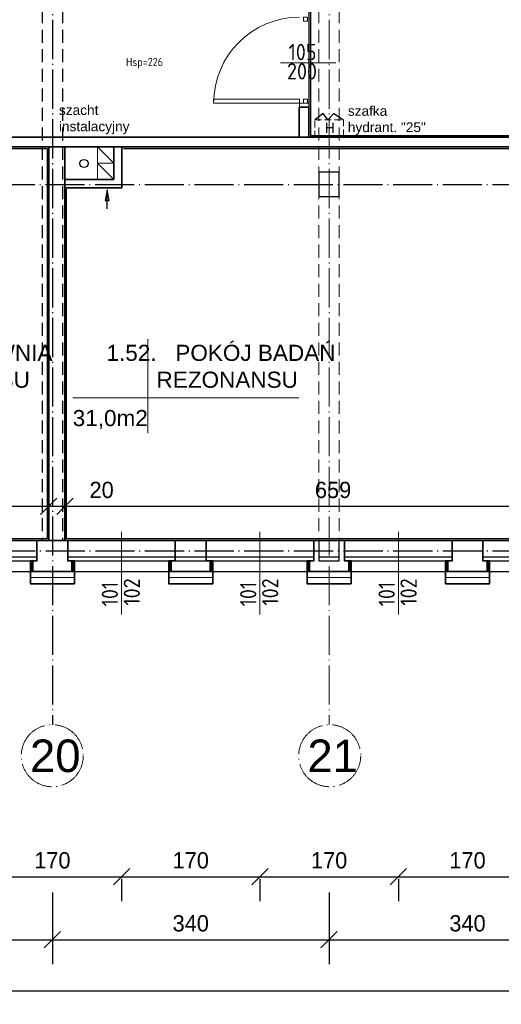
# Model space of a CAD drawing. Header units: millimetres. Extents: x -642 to 14033, y 1994 to 13520.
# Tile 56 of 72: x 6667 to 7259, y 10690 to 11900. Entities that reach past the tile are written whole.
import ezdxf

# ---------------------------------------------------------------- set-up
doc = ezdxf.new("R2010")
doc.units = ezdxf.units.MM
doc.linetypes.add('ACAD_ISO04W100', pattern=[30.5, 24, -3, 0.5, -3])
doc.linetypes.add('KRESKOWA_X2', pattern=[12, 8, -4])
for name, color, linetype, lineweight in [('drzwi', 140, 'Continuous', 13), ('KOMINY', 43, 'Continuous', 15), ('NR', 7, 'Continuous', 13), ('opisy drzwi', 40, 'Continuous', 13), ('opisy pom', 3, 'Continuous', 18), ('OPISY POM. 100', 150, 'Continuous', 20), ('opisy pom.50', 3, 'Continuous', 20), ('przerywana', 7, 'KRESKOWA_X2', 9), ('sciany', 4, 'Continuous', 35), ('symetria', 7, 'ACAD_ISO04W100', 9), ('słupy', 2, 'Continuous', 30), ('wymiary', 1, 'Continuous', 13), ('ściany-OCIEPLENIE', 201, 'Continuous', 9)]:
    doc.layers.add(name, color=color, linetype=linetype, lineweight=lineweight)
doc.layers.add('kanalizacja', color=210, linetype='Continuous')
doc.layers.add('POWIERZCHNIA', color=123, linetype='Continuous', plot=False)
doc.styles.add('ISO', font='isocp.shx')
doc.styles.add('ROMANS', font='ROMANS')
doc.styles.add('style1', font='arial.ttf')
doc.styles.add('SYSTEM', font='TXT')
doc.linetypes.add('BATTING', pattern='A,0.0001,-0.1,[134,ltypeshp.shx,S=0.1,R=0,X=-0.1,Y=0],-0.2,[134,ltypeshp.shx,S=0.1,R=180,X=0.1,Y=0],-0.1', length=0.4001)
doc.dimstyles.new('Jacek2', dxfattribs={"dimscale": 2, "dimtxt": 10, "dimasz": 10, "dimexe": 15, "dimexo": 15, "dimgap": 5, "dimtad": 1, "dimdec": 0, "dimzin": 0, "dimdsep": 46, "dimtxsty": 'Standard', "dimblk": 'OBLIQUE', "dimcen": 0, "dimdle": 5, "dimadec": 1, "dimazin": 0, "dimtfac": 1, "dimtdec": 0, "dimtofl": 0, "dimtmove": 0, "dimatfit": 3, "dimfxl": 1, "dimtolj": 1, "dimtzin": 0, "dimarcsym": 0})

# ---------------------------------------------------------------- blocks, each defined once
blk = doc.blocks.new('_OBLIQUE')
at = {"color": 0, "linetype": 'ByBlock'}
blk.add_line((-0.5, -0.5), (0.5, 0.5), dxfattribs=at)
blk = doc.blocks.new('*D80')
at = {"layer": 'Defpoints', "color": 0, "transparency": 16777216}
for p in [(6367.1, 10857.5), (6707.1, 10853.8), (6707.1, 10769.6)]:
    blk.add_point(p, dxfattribs=at)
at = {"layer": 'wymiary', "color": 0, "lineweight": -2, "transparency": 16777216}
for p, q in [((6367.1, 10827.5), (6367.1, 10739.6)), ((6707.1, 10823.8), (6707.1, 10739.6)), ((6357.1, 10769.6), (6717.1, 10769.6))]:
    blk.add_line(p, q, dxfattribs=at)
at = {"layer": 'wymiary', "color": 0, "lineweight": -2, "transparency": 16777216, "xscale": 20, "yscale": 20, "zscale": 20, "rotation": 180}
blk.add_blockref('_OBLIQUE', (6367.1, 10769.6), dxfattribs=at)
at = {"layer": 'wymiary', "color": 0, "lineweight": -2, "transparency": 16777216, "xscale": 20, "yscale": 20, "zscale": 20}
blk.add_blockref('_OBLIQUE', (6707.1, 10769.6), dxfattribs=at)
at = {"layer": 'wymiary', "color": 0, "transparency": 16777216, "insert": (6537.1, 10789.6), "char_height": 20, "attachment_point": 5}
blk.add_mtext('\\A1;340', dxfattribs=at)
blk = doc.blocks.new('*D121')
at = {"layer": 'Defpoints', "color": 0, "transparency": 16777216}
for p in [(6622.1, 10874.3), (6792.1, 10874.3), (6792.1, 10847)]:
    blk.add_point(p, dxfattribs=at)
at = {"layer": 'wymiary', "color": 0, "lineweight": -2, "transparency": 16777216}
for p, q in [((6612.1, 10847), (6802.1, 10847)), ((6622.1, 10844.3), (6622.1, 10817)), ((6792.1, 10844.3), (6792.1, 10817))]:
    blk.add_line(p, q, dxfattribs=at)
at = {"layer": 'wymiary', "color": 0, "lineweight": -2, "transparency": 16777216, "xscale": 20, "yscale": 20, "zscale": 20, "rotation": 180}
blk.add_blockref('_OBLIQUE', (6622.1, 10847), dxfattribs=at)
at = {"layer": 'wymiary', "color": 0, "lineweight": -2, "transparency": 16777216, "xscale": 20, "yscale": 20, "zscale": 20}
blk.add_blockref('_OBLIQUE', (6792.1, 10847), dxfattribs=at)
at = {"layer": 'wymiary', "color": 0, "transparency": 16777216, "insert": (6707.1, 10867), "char_height": 20, "attachment_point": 5}
blk.add_mtext('\\A1;170', dxfattribs=at)
blk = doc.blocks.new('*D122')
at = {"layer": 'Defpoints', "color": 0, "transparency": 16777216}
for p in [(6792.1, 10874.3), (6962.1, 10874.3), (6962.1, 10847)]:
    blk.add_point(p, dxfattribs=at)
at = {"layer": 'wymiary', "color": 0, "lineweight": -2, "transparency": 16777216}
for p, q in [((6782.1, 10847), (6972.1, 10847)), ((6792.1, 10844.3), (6792.1, 10817)), ((6962.1, 10844.3), (6962.1, 10817))]:
    blk.add_line(p, q, dxfattribs=at)
at = {"layer": 'wymiary', "color": 0, "lineweight": -2, "transparency": 16777216, "xscale": 20, "yscale": 20, "zscale": 20, "rotation": 180}
blk.add_blockref('_OBLIQUE', (6792.1, 10847), dxfattribs=at)
at = {"layer": 'wymiary', "color": 0, "lineweight": -2, "transparency": 16777216, "xscale": 20, "yscale": 20, "zscale": 20}
blk.add_blockref('_OBLIQUE', (6962.1, 10847), dxfattribs=at)
at = {"layer": 'wymiary', "color": 0, "transparency": 16777216, "insert": (6877.1, 10867), "char_height": 20, "attachment_point": 5}
blk.add_mtext('\\A1;170', dxfattribs=at)
blk = doc.blocks.new('*D123')
at = {"layer": 'Defpoints', "color": 0, "transparency": 16777216}
for p in [(6962.1, 10874.3), (7132.1, 10874.3), (7132.1, 10847)]:
    blk.add_point(p, dxfattribs=at)
at = {"layer": 'wymiary', "color": 0, "lineweight": -2, "transparency": 16777216}
for p, q in [((6952.1, 10847), (7142.1, 10847)), ((6962.1, 10844.3), (6962.1, 10817)), ((7132.1, 10844.3), (7132.1, 10817))]:
    blk.add_line(p, q, dxfattribs=at)
at = {"layer": 'wymiary', "color": 0, "lineweight": -2, "transparency": 16777216, "xscale": 20, "yscale": 20, "zscale": 20, "rotation": 180}
blk.add_blockref('_OBLIQUE', (6962.1, 10847), dxfattribs=at)
at = {"layer": 'wymiary', "color": 0, "lineweight": -2, "transparency": 16777216, "xscale": 20, "yscale": 20, "zscale": 20}
blk.add_blockref('_OBLIQUE', (7132.1, 10847), dxfattribs=at)
at = {"layer": 'wymiary', "color": 0, "transparency": 16777216, "insert": (7047.1, 10867), "char_height": 20, "attachment_point": 5}
blk.add_mtext('\\A1;170', dxfattribs=at)
blk = doc.blocks.new('*D124')
at = {"layer": 'Defpoints', "color": 0, "transparency": 16777216}
for p in [(7132.1, 10874.3), (7302.1, 10874.3), (7302.1, 10847)]:
    blk.add_point(p, dxfattribs=at)
at = {"layer": 'wymiary', "color": 0, "lineweight": -2, "transparency": 16777216}
for p, q in [((7122.1, 10847), (7312.1, 10847)), ((7132.1, 10844.3), (7132.1, 10817)), ((7302.1, 10844.3), (7302.1, 10817))]:
    blk.add_line(p, q, dxfattribs=at)
at = {"layer": 'wymiary', "color": 0, "lineweight": -2, "transparency": 16777216, "xscale": 20, "yscale": 20, "zscale": 20, "rotation": 180}
blk.add_blockref('_OBLIQUE', (7132.1, 10847), dxfattribs=at)
at = {"layer": 'wymiary', "color": 0, "lineweight": -2, "transparency": 16777216, "xscale": 20, "yscale": 20, "zscale": 20}
blk.add_blockref('_OBLIQUE', (7302.1, 10847), dxfattribs=at)
at = {"layer": 'wymiary', "color": 0, "transparency": 16777216, "insert": (7217.1, 10867), "char_height": 20, "attachment_point": 5}
blk.add_mtext('\\A1;170', dxfattribs=at)
blk = doc.blocks.new('*D153')
at = {"layer": 'Defpoints', "color": 0, "transparency": 16777216}
for p in [(6707.1, 10857.5), (7047.1, 10853.8), (7047.1, 10769.6)]:
    blk.add_point(p, dxfattribs=at)
at = {"layer": 'wymiary', "color": 0, "lineweight": -2, "transparency": 16777216}
for p, q in [((6707.1, 10827.5), (6707.1, 10739.6)), ((7047.1, 10823.8), (7047.1, 10739.6)), ((6697.1, 10769.6), (7057.1, 10769.6))]:
    blk.add_line(p, q, dxfattribs=at)
at = {"layer": 'wymiary', "color": 0, "lineweight": -2, "transparency": 16777216, "xscale": 20, "yscale": 20, "zscale": 20, "rotation": 180}
blk.add_blockref('_OBLIQUE', (6707.1, 10769.6), dxfattribs=at)
at = {"layer": 'wymiary', "color": 0, "lineweight": -2, "transparency": 16777216, "xscale": 20, "yscale": 20, "zscale": 20}
blk.add_blockref('_OBLIQUE', (7047.1, 10769.6), dxfattribs=at)
at = {"layer": 'wymiary', "color": 0, "transparency": 16777216, "insert": (6877.1, 10789.6), "char_height": 20, "attachment_point": 5}
blk.add_mtext('\\A1;340', dxfattribs=at)
blk = doc.blocks.new('*D154')
at = {"layer": 'Defpoints', "color": 0, "transparency": 16777216}
for p in [(7047.1, 10857.5), (7387.1, 10853.8), (7387.1, 10769.6)]:
    blk.add_point(p, dxfattribs=at)
at = {"layer": 'wymiary', "color": 0, "lineweight": -2, "transparency": 16777216}
for p, q in [((7047.1, 10827.5), (7047.1, 10739.6)), ((7387.1, 10823.8), (7387.1, 10739.6)), ((7037.1, 10769.6), (7397.1, 10769.6))]:
    blk.add_line(p, q, dxfattribs=at)
at = {"layer": 'wymiary', "color": 0, "lineweight": -2, "transparency": 16777216, "xscale": 20, "yscale": 20, "zscale": 20, "rotation": 180}
blk.add_blockref('_OBLIQUE', (7047.1, 10769.6), dxfattribs=at)
at = {"layer": 'wymiary', "color": 0, "lineweight": -2, "transparency": 16777216, "xscale": 20, "yscale": 20, "zscale": 20}
blk.add_blockref('_OBLIQUE', (7387.1, 10769.6), dxfattribs=at)
at = {"layer": 'wymiary', "color": 0, "transparency": 16777216, "insert": (7217.1, 10789.6), "char_height": 20, "attachment_point": 5}
blk.add_mtext('\\A1;340', dxfattribs=at)
blk = doc.blocks.new('*D194')
at = {"layer": 'Defpoints', "color": 0, "transparency": 16777216}
for p in [(6702.6, 11302), (6373.1, 11259.9), (6702.6, 11259.9)]:
    blk.add_point(p, dxfattribs=at)
at = {"layer": 'wymiary', "color": 0, "lineweight": -2, "transparency": 16777216}
for p, q in [((6373.1, 11289.9), (6373.1, 11332)), ((6702.6, 11289.9), (6702.6, 11332)), ((6363.1, 11302), (6712.6, 11302))]:
    blk.add_line(p, q, dxfattribs=at)
at = {"layer": 'wymiary', "color": 0, "lineweight": -2, "transparency": 16777216, "xscale": 20, "yscale": 20, "zscale": 20, "rotation": 180}
blk.add_blockref('_OBLIQUE', (6373.1, 11302), dxfattribs=at)
at = {"layer": 'wymiary', "color": 0, "lineweight": -2, "transparency": 16777216, "xscale": 20, "yscale": 20, "zscale": 20}
blk.add_blockref('_OBLIQUE', (6702.6, 11302), dxfattribs=at)
at = {"layer": 'wymiary', "color": 0, "transparency": 16777216, "insert": (6537.9, 11322), "char_height": 20, "attachment_point": 5}
blk.add_mtext('\\A1;329', dxfattribs=at)
blk = doc.blocks.new('*D195')
at = {"layer": 'Defpoints', "color": 0, "transparency": 16777216}
for p in [(6722.6, 11302), (6702.6, 11259.9), (6722.6, 11259.9)]:
    blk.add_point(p, dxfattribs=at)
at = {"layer": 'wymiary', "color": 0, "lineweight": -2, "transparency": 16777216}
for p, q in [((6702.6, 11289.9), (6702.6, 11332)), ((6722.6, 11289.9), (6722.6, 11332)), ((6692.6, 11302), (6722.6, 11302)), ((6722.6, 11302), (6792.6, 11302))]:
    blk.add_line(p, q, dxfattribs=at)
at = {"layer": 'wymiary', "color": 0, "lineweight": -2, "transparency": 16777216, "xscale": 20, "yscale": 20, "zscale": 20, "rotation": 180}
blk.add_blockref('_OBLIQUE', (6702.6, 11302), dxfattribs=at)
at = {"layer": 'wymiary', "color": 0, "lineweight": -2, "transparency": 16777216, "xscale": 20, "yscale": 20, "zscale": 20}
blk.add_blockref('_OBLIQUE', (6722.6, 11302), dxfattribs=at)
at = {"layer": 'wymiary', "color": 0, "transparency": 16777216, "insert": (6767.6, 11322), "char_height": 20, "attachment_point": 5}
blk.add_mtext('\\A1;20', dxfattribs=at)
blk = doc.blocks.new('*D196')
at = {"layer": 'Defpoints', "color": 0, "transparency": 16777216}
for p in [(7381.1, 11302), (6722.6, 11259.9), (7381.1, 11259.9)]:
    blk.add_point(p, dxfattribs=at)
at = {"layer": 'wymiary', "color": 0, "lineweight": -2, "transparency": 16777216}
for p, q in [((6722.6, 11289.9), (6722.6, 11332)), ((7381.1, 11289.9), (7381.1, 11332)), ((6712.6, 11302), (7391.1, 11302))]:
    blk.add_line(p, q, dxfattribs=at)
at = {"layer": 'wymiary', "color": 0, "lineweight": -2, "transparency": 16777216, "xscale": 20, "yscale": 20, "zscale": 20, "rotation": 180}
blk.add_blockref('_OBLIQUE', (6722.6, 11302), dxfattribs=at)
at = {"layer": 'wymiary', "color": 0, "lineweight": -2, "transparency": 16777216, "xscale": 20, "yscale": 20, "zscale": 20}
blk.add_blockref('_OBLIQUE', (7381.1, 11302), dxfattribs=at)
at = {"layer": 'wymiary', "color": 0, "transparency": 16777216, "insert": (7051.9, 11322), "char_height": 20, "attachment_point": 5}
blk.add_mtext('\\A1;659', dxfattribs=at)
blk = doc.blocks.new('*D408')
at = {"layer": 'Defpoints', "color": 0, "transparency": 16777216}
for p in [(6083.6, 10706.3), (6083.6, 10690.2), (12183.1, 10690.2)]:
    blk.add_point(p, dxfattribs=at)
at = {"layer": 'wymiary', "color": 0, "lineweight": -2, "transparency": 16777216}
for p, q in [((6083.6, 10720.2), (6083.6, 10736.3)), ((12183.1, 10720.2), (12183.1, 10736.3)), ((12193.1, 10706.3), (6073.6, 10706.3))]:
    blk.add_line(p, q, dxfattribs=at)
at = {"layer": 'wymiary', "color": 0, "lineweight": -2, "transparency": 16777216, "xscale": 20, "yscale": 20, "zscale": 20, "rotation": 180}
blk.add_blockref('_OBLIQUE', (6083.6, 10706.3), dxfattribs=at)
at = {"layer": 'wymiary', "color": 0, "lineweight": -2, "transparency": 16777216, "xscale": 20, "yscale": 20, "zscale": 20}
blk.add_blockref('_OBLIQUE', (12183.1, 10706.3), dxfattribs=at)
at = {"layer": 'wymiary', "color": 0, "transparency": 16777216, "insert": (9133.4, 10726.3), "char_height": 20, "attachment_point": 5}
blk.add_mtext('\\A1;6100', dxfattribs=at)

msp = doc.modelspace()

# ---------------------------------------------------------------- linework, layer by layer
at = {"linetype": 'KRESKOWA_X2', "ltscale": 2}
for p, q in [((6694.6, 12631.4), (6694.6, 11259.9)), ((6719.6, 12631.4), (6719.6, 11259.9))]:
    msp.add_line(p, q, dxfattribs=at)
at = {"linetype": 'ACAD_ISO04W100', "ltscale": 2}
for p, q in [((6707.1, 12631.4), (6707.1, 11033.7)), ((476.7, 11697.4), (13301.1, 11697.4)), ((476.9, 11247.4), (8720.1, 11247.4))]:
    msp.add_line(p, q, dxfattribs=at)
for p, q in [((6208.6, 11259.9), (8720.1, 11259.9)), ((6556.1, 11240), (6688.1, 11240)), ((6726.1, 11240), (7028.1, 11240)), ((6726.1, 11240), (6810, 11240)), ((7034.6, 11240), (7059.6, 11240)), ((7066.1, 11240), (7198.1, 11240)), ((7236.1, 11240), (7368.1, 11240)), ((6216.3, 11221.9), (8102.1, 11221.9))]:
    msp.add_line(p, q)
at = {"ltscale": 2}
for p, q in [((6556.1, 11234.9), (6688.1, 11234.9)), ((6726.1, 11234.9), (7028.1, 11234.9)), ((6726.1, 11234.9), (6810, 11234.9)), ((7034.6, 11234.9), (7059.6, 11234.9)), ((7066.1, 11234.9), (7198.1, 11234.9)), ((7236.1, 11234.9), (7368.1, 11234.9))]:
    msp.add_line(p, q, dxfattribs=at)
for points in [[(7045.6, 11776.9), (7039.8, 11784.4), (7029.6, 11776.9)], [(7045.6, 11776.9), (7052.8, 11784.4), (7064.7, 11776.9)]]:
    msp.add_lwpolyline(points)
at = {"layer": 'drzwi'}
for points in [[(7020.4, 11902.8, 0), (7020.4, 11898, 0), (7015.6, 11898, 0), (7015.6, 11902.8, 0), (7020.4, 11902.8, 0)], [(7010.8, 11797.2, 0), (7010.8, 11802, 0), (6905.2, 11802, 0), (6905.2, 11797.2, 0), (7010.8, 11797.2, 0)], [(7022.3, 11797.2, 0), (7022.3, 11792.4, 0), (7010.8, 11792.4, 0), (7010.8, 11797.2, 0), (7022.3, 11797.2, 0)], [(7020.4, 11797.2, 0), (7020.4, 11802, 0), (7015.6, 11802, 0), (7015.6, 11797.2, 0), (7020.4, 11797.2, 0)]]:
    msp.add_polyline3d(points, dxfattribs=at)
msp.add_arc((7010.8, 11797.2), 105.6, 89.9998, 179.9998, dxfattribs=at)
at = {"layer": 'kanalizacja'}
msp.add_circle((6746, 11723.1), 5, dxfattribs=at)
at = {"layer": 'KOMINY', "lineweight": 18}
msp.add_line((6762.6, 11743.4), (6782.6, 11723.4), dxfattribs=at)
at = {"layer": 'KOMINY'}
for p, q in [((6762.6, 11743.4), (6782.6, 11723.4)), ((6762.6, 11723.4), (6782.6, 11703.4))]:
    msp.add_line(p, q, dxfattribs=at)
at = {"layer": 'KOMINY', "lineweight": 18}
for points in [[(6782.6, 11723.4), (6762.6, 11723.4), (6762.6, 11743.4), (6782.6, 11743.4)], [(6782.6, 11703.4), (6762.6, 11703.4), (6762.6, 11723.4), (6782.6, 11723.4)]]:
    msp.add_lwpolyline(points, close=True, dxfattribs=at)
at = {"layer": 'KOMINY'}
for points in [[(6782.6, 11723.4), (6762.6, 11723.4), (6762.6, 11743.4), (6782.6, 11743.4)], [(6782.6, 11703.4), (6762.6, 11703.4), (6762.6, 11723.4), (6782.6, 11723.4)]]:
    msp.add_lwpolyline(points, close=True, dxfattribs=at)
at = {"layer": 'KOMINY', "lineweight": 30}
msp.add_lwpolyline([(6774.4, 11667.5), (6774.4, 11690.8), (6771.8, 11677.7), (6777, 11677.7), (6774.4, 11690.8)], dxfattribs=at)
at = {"layer": 'opisy drzwi'}
for p, q in [((6987.3, 11846.9), (7055.2, 11846.9)), ((6792.1, 11270.7), (6792.1, 11169)), ((6962.1, 11270.7), (6962.1, 11169)), ((7132.1, 11270.7), (7132.1, 11169))]:
    msp.add_line(p, q, dxfattribs=at)
at = {"layer": 'opisy pom'}
for p, q in [((6824.2, 11391.7), (6824.2, 11507.5)), ((6732.2, 11435.1), (7010, 11435.1))]:
    msp.add_line(p, q, dxfattribs=at)
at = {"layer": 'opisy pom.50', "linetype": 'KRESKOWA_X2'}
msp.add_lwpolyline([(7064.7, 11776.9), (7064.7, 11755.4), (7029.6, 11755.4), (7029.6, 11776.9)], close=True, dxfattribs=at)
at = {"layer": 'POWIERZCHNIA'}
for points in [[(7022.3, 11755.4), (8048, 11755.4), (8048, 11985.4), (8048, 11985.4), (8048, 12217.4), (7908, 12217.4), (7908, 11985.4), (7022.3, 11985.4), (7022.3, 11755.4)], [(6410.6, 11693.4), (6410.6, 11743.4), (6702.6, 11743.4), (6702.6, 11259.9), (6373.1, 11259.9), (6373.1, 11682.4), (6379.6, 11682.4), (6379.6, 11693.4), (6410.6, 11693.4)], [(6722.6, 11693.4), (6792.6, 11693.4), (6792.6, 11743.4), (7348.6, 11743.4), (7348.6, 11697.4), (7374.6, 11697.4), (7374.6, 11682.4), (7381.1, 11682.4), (7381.1, 11259.9), (6722.6, 11259.9), (6722.6, 11693.4), (6792.6, 11693.4), (6792.6, 11743.4)], [(6794.6, 11741.4), (7346.6, 11741.4), (7346.6, 11695.4), (7372.6, 11695.4), (7372.6, 11680.4), (7379.1, 11680.4), (7379.1, 11261.9), (6724.6, 11261.9), (6724.6, 11691.4)]]:
    msp.add_lwpolyline(points, dxfattribs=at)
for points in [[(7024.3, 11757.4), (8046, 11757.4), (8046, 11985.4), (8046, 12215.4), (7910, 12215.4), (7910, 11983.4), (7024.3, 11983.4)], [(6412.6, 11691.4), (6412.6, 11741.4), (6700.6, 11741.4), (6700.6, 11261.9), (6375.1, 11261.9), (6375.1, 11680.4), (6381.6, 11680.4), (6381.6, 11691.4)]]:
    msp.add_lwpolyline(points, close=True, dxfattribs=at)
at = {"layer": 'przerywana', "linetype": 'KRESKOWA_X2', "ltscale": 2}
for p, q in [((7034.6, 12631.4), (7034.6, 11259.9)), ((7059.6, 12631.4), (7059.6, 11259.9))]:
    msp.add_line(p, q, dxfattribs=at)
at = {"layer": 'sciany'}
for p, q in [((7010.3, 11792.4), (7022.3, 11792.4)), ((7010.3, 11792.4), (7010.3, 11755.4)), ((7022.3, 11792.4), (7022.3, 11755.4)), ((6515.9, 11755.4), (7362.5, 11755.4)), ((6515.9, 11743.4), (7362.5, 11743.4)), ((6702.6, 11259.9), (6702.6, 11743.4)), ((6722.6, 11703.4), (6722.6, 11743.4)), ((6722.6, 11259.9), (6722.6, 11743.4)), ((6782.6, 11703.4), (6782.6, 11743.4)), ((6792.6, 11693.4), (6792.6, 11743.4)), ((6722.6, 11703.4), (6782.6, 11703.4)), ((6722.6, 11703.4), (6782.6, 11703.4)), ((6722.6, 11693.4), (6792.6, 11693.4)), ((6722.6, 11693.4), (6792.6, 11693.4)), ((7236.1, 11259.9), (7226.1, 11259.9))]:
    msp.add_line(p, q, dxfattribs=at)
for points in [[(6688.1, 11259.9), (6726.1, 11259.9), (6726.1, 11234.9), (6731.1, 11234.9), (6731.1, 11221.9), (6683.1, 11221.9), (6683.1, 11234.9), (6688.1, 11234.9), (6688.1, 11259.9)], [(6858.1, 11259.9), (6896.1, 11259.9), (6896.1, 11234.9), (6901.1, 11234.9), (6901.1, 11221.9), (6853.1, 11221.9), (6853.1, 11234.9), (6858.1, 11234.9), (6858.1, 11259.9)], [(7028.1, 11259.9), (7066.1, 11259.9), (7066.1, 11234.9), (7071.1, 11234.9), (7071.1, 11221.9), (7023.1, 11221.9), (7023.1, 11234.9), (7028.1, 11234.9), (7028.1, 11259.9)], [(7198.1, 11259.9), (7236.1, 11259.9), (7236.1, 11234.9), (7241.1, 11234.9), (7241.1, 11221.9), (7193.1, 11221.9), (7193.1, 11234.9), (7198.1, 11234.9), (7198.1, 11259.9)], [(6683.1, 11234.9), (6680.1, 11234.9), (6680.1, 11206.9), (6734.1, 11206.9), (6734.1, 11234.9), (6731.1, 11234.9)], [(6853.1, 11234.9), (6850.1, 11234.9), (6850.1, 11206.9), (6904.1, 11206.9), (6904.1, 11234.9), (6901.1, 11234.9)], [(7023.1, 11234.9), (7020.1, 11234.9), (7020.1, 11206.9), (7074.1, 11206.9), (7074.1, 11234.9), (7071.1, 11234.9)], [(7193.1, 11234.9), (7190.1, 11234.9), (7190.1, 11206.9), (7244.1, 11206.9), (7244.1, 11234.9), (7241.1, 11234.9)]]:
    msp.add_lwpolyline(points, dxfattribs=at)
at = {"layer": 'symetria', "linetype": 'ACAD_ISO04W100', "ltscale": 2}
msp.add_line((7047.1, 12631.4), (7047.1, 11033.7), dxfattribs=at)
at = {"layer": 'symetria', "ltscale": 2}
for centre in [(6707, 10995.6), (7047.8, 10995.6)]:
    msp.add_circle(centre, 38.1, dxfattribs=at)
at = {"layer": 'słupy'}
for points in [[(7034.6, 11682.4), (7059.6, 11682.4), (7059.6, 11712.4), (7034.6, 11712.4)], [(7034.6, 11234.9), (7059.6, 11234.9), (7059.6, 11259.9), (7034.6, 11259.9)]]:
    msp.add_lwpolyline(points, close=True, dxfattribs=at)
at = {"layer": 'ściany-OCIEPLENIE', "linetype": 'BATTING', "ltscale": 3}
for p, q in [((6681.6, 11234.9), (6681.6, 11221.9)), ((6732.6, 11234.9), (6732.6, 11221.9)), ((6732.6, 11234.9), (6732.6, 11221.9)), ((6851.6, 11234.9), (6851.6, 11221.9)), ((6902.6, 11234.9), (6902.6, 11221.9)), ((7021.6, 11234.9), (7021.6, 11221.9)), ((7072.6, 11234.9), (7072.6, 11221.9)), ((7191.6, 11234.9), (7191.6, 11221.9)), ((7242.6, 11234.9), (7242.6, 11221.9))]:
    msp.add_line(p, q, dxfattribs=at)
at = {"layer": 'ściany-OCIEPLENIE', "linetype": 'BATTING', "ltscale": 14}
for p, q in [((6734.1, 11214.4), (6680.1, 11214.4)), ((6904.1, 11214.4), (6850.1, 11214.4)), ((7074.1, 11214.4), (7020.1, 11214.4)), ((7244.1, 11214.4), (7190.1, 11214.4))]:
    msp.add_line(p, q, dxfattribs=at)

# ---------------------------------------------------------------- texts
at = {"layer": 'NR', "ltscale": 5, "char_height": 40, "width": 65, "attachment_point": 1, "style": 'style1'}
for s, insert in [('20', (6679.6, 11015.5)), ('21', (7020.4, 11015.5))]:
    msp.add_mtext(s, dxfattribs=dict(at, insert=insert))
at = {"layer": 'opisy drzwi', "style": 'ISO'}
for s, p in [('105', (6997.2, 11850)), ('200', (6995.3, 11826.3))]:
    msp.add_text(s, height=20, dxfattribs=at).set_placement(p)
for s, p in [('101', (6787.7, 11179)), ('102', (6814.7, 11179.9)), ('101', (6957.7, 11179)), ('102', (6984.7, 11179.9)), ('101', (7127.7, 11179)), ('102', (7154.7, 11179.9))]:
    msp.add_text(s, height=20, rotation=90, dxfattribs=at).set_placement(p)
at = {"layer": 'opisy pom', "char_height": 19.8, "attachment_point": 1, "style": 'SYSTEM'}
for s, insert in [('{\\fArial|b0|i0|c238|p34;1.52.   POKÓJ BADAŃ\\P        REZONANSU  \\P         }', (6773.6, 11500.4)), ('{\\fArial|b0|i0|c238|p34;1.53.    MASZYNOWNIA \\P             REZONANSU}', (6406, 11500.4)), ('{\\fArial|b0|i0|c238|p34;31,0m2  }', (6732.1, 11420.3))]:
    msp.add_mtext(s, dxfattribs=dict(at, insert=insert))
at = {"layer": 'OPISY POM. 100', "char_height": 12, "attachment_point": 1, "style": 'ROMANS'}
for s, insert in [('{\\fArial|b0|i0|c238|p34;szacht\\Pinstalacyjny}', (6715.2, 11794.7)), ('{\\fArial|b0|i0|c238|p34;szafka \\Phydrant. "25"}', (7070.1, 11793.7))]:
    msp.add_mtext(s, dxfattribs=dict(at, insert=insert))
at = {"layer": 'opisy pom.50', "attachment_point": 1}
for s, insert, char_height, style in [('{\\Fisocp.shx;Hsp=226}', (6797.6, 11852.8), 10, 'ROMANS'), ('H', (7042, 11773.1), 12.5, 'SYSTEM')]:
    msp.add_mtext(s, dxfattribs=dict(at, insert=insert, char_height=char_height, style=style))

# ---------------------------------------------------------------- dimensions: what is measured, and where the dimension line sits
at = {"layer": 'wymiary'}
for base, p1, p2, picture, middle in [((6702.6268242, 11301.9728014), (6373.1268242, 11259.9386018), (6702.6268242, 11259.9386018), '*D194', (6537.8768242, 11321.9728014)), ((6722.6, 11302), (6702.6, 11259.9), (6722.6, 11259.9), '*D195', (6767.6, 11322)), ((7381.1268242, 11301.9728014), (6722.6268242, 11259.9386018), (7381.1268242, 11259.9386018), '*D196', (7051.8768242, 11321.9728014)), ((6792.1, 10847), (6622.1, 10874.3), (6792.1, 10874.3), '*D121', (6707.1, 10867)), ((6962.1, 10847), (6792.1, 10874.3), (6962.1, 10874.3), '*D122', (6877.1, 10867)), ((7132.1, 10847), (6962.1, 10874.3), (7132.1, 10874.3), '*D123', (7047.1, 10867)), ((7302.1, 10847), (7132.1, 10874.3), (7302.1, 10874.3), '*D124', (7217.1, 10867)), ((6707.1, 10769.6), (6367.1, 10857.5), (6707.1, 10853.8), '*D80', (6537.1, 10789.6)), ((7047.1, 10769.6), (6707.1, 10857.5), (7047.1, 10853.8), '*D153', (6877.1, 10789.6)), ((7387.1, 10769.6), (7047.1, 10857.5), (7387.1, 10853.8), '*D154', (7217.1, 10789.6))]:
    dim = msp.add_linear_dim(base=base, p1=p1, p2=p2, dimstyle='Jacek2', dxfattribs=at)
    dim.commit()
    dim.dimension.update_dxf_attribs({"geometry": picture, "text_midpoint": middle})
dim = msp.add_aligned_dim(p1=(12183.1268242, 10690.2353584), p2=(6083.6268242, 10690.2353584), distance=-16.0652926, dimstyle='Jacek2', dxfattribs=at)
dim.commit()
dim.dimension.update_dxf_attribs({"geometry": '*D408', "text_midpoint": (9133.3768242, 10726.300651)})

doc.saveas('drawing.dxf')
